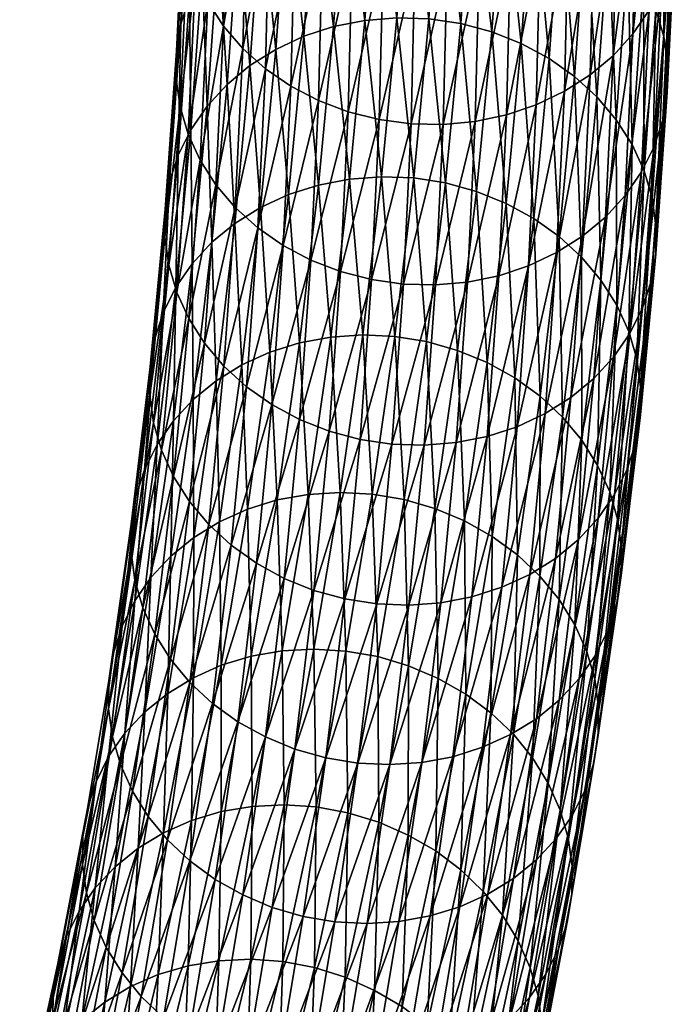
# Model space of a CAD drawing. Header units: centimetres. Extents: x -1886 to 2760, y -2774 to 68.
# Tile 52 of 77: x 2.745 to 3.192, y 62.979 to 63.649. Entities that reach past the tile are written whole.
import ezdxf

# ---------------------------------------------------------------- set-up
doc = ezdxf.new("R2010")
doc.units = ezdxf.units.CM
doc.layers.get('0').update_dxf_attribs({"true_color": 0x086e87})

msp = doc.modelspace()

# ---------------------------------------------------------------- meshes
at = {"color": 9, "true_color": 0xc1c1c1}
mesh = msp.add_polyface(dxfattribs=at)
corners = [(3.17572, 63.52762, -1126.48718), (3.18359, 63.63742, -1126.60767), (3.17815, 63.6559, -1126.60327), (3.17835, 63.50867, -1126.4917), (3.18623, 63.61853, -1126.6123), (3.18342, 63.76581, -1126.72327), (3.18887, 63.74741, -1126.72778), (3.1915, 63.72857, -1126.73242), (3.183, 63.58083, -1126.6217), (3.18828, 63.6909, -1126.74194), (3.19132, 63.70963, -1126.73718), (3.18604, 63.59956, -1126.61694), (3.18505, 63.78285, -1126.86646), (3.18238, 63.67273, -1126.74658), (3.17378, 63.6554, -1126.75098), (3.1771, 63.56266, -1126.62634), (3.1685, 63.54536, -1126.63086), (3.14389, 63.5145, -1126.63904), (3.14917, 63.6244, -1126.75916), (3.16265, 63.63919, -1126.75525), (3.15737, 63.52921, -1126.63513), (3.15184, 63.73436, -1126.87878), (3.16532, 63.74922, -1126.875), (3.17645, 63.76548, -1126.87085), (3.1335, 63.61134, -1126.76257), (3.13617, 63.72119, -1126.8822), (3.11597, 63.60015, -1126.76562), (3.11863, 63.70989, -1126.88513), (3.12823, 63.50152, -1126.6427), (3.07657, 63.58414, -1126.77026), (3.07923, 63.69362, -1126.8894), (3.09955, 63.70064, -1126.88757), (3.09688, 63.59103, -1126.76819), (3.05533, 63.57968, -1126.77173), (3.05799, 63.689, -1126.89075), (3.03356, 63.57764, -1126.77258), (3.03622, 63.68681, -1126.89136), (3.01164, 63.57804, -1126.77271), (3.01429, 63.68705, -1126.89148), (3.04544, 63.6462, -1126.46265), (3.05323, 63.75486, -1126.58179), (3.03153, 63.75788, -1126.58154), (3.02375, 63.64938, -1126.46252), (3.06653, 63.64055, -1126.46326), (3.07433, 63.74936, -1126.58264), (3.08668, 63.63258, -1126.4646), (3.09449, 63.74155, -1126.58411), (3.12282, 63.61033, -1126.46875), (3.13065, 63.7196, -1126.58862), (3.11338, 63.73158, -1126.58606), (3.10556, 63.62246, -1126.46643), (3.13813, 63.59635, -1126.47168), (3.14598, 63.70576, -1126.59167), (3.15129, 63.58082, -1126.47498), (3.15914, 63.69034, -1126.59521), (3.17029, 63.54617, -1126.48279), (3.16993, 63.67363, -1126.599), (3.16208, 63.564, -1126.47876), (3.1752, 63.78346, -1126.71899), (3.03509, 63.53785, -1126.34314), (3.05617, 63.53204, -1126.34363), (3.0763, 63.52392, -1126.34473), (3.11242, 63.50136, -1126.34863), (3.09517, 63.51364, -1126.34631)]
mesh.append_faces([[corners[k] for k in face] for face in [(0, 1, 2), (3, 4, 1), (5, 2, 1), (1, 6, 5), (6, 1, 4), (4, 7, 6), (8, 9, 10), (10, 11, 8), (11, 10, 7), (7, 4, 11), (12, 13, 14), (9, 8, 15), (15, 13, 9), (13, 15, 16), (16, 14, 13), (17, 18, 19), (20, 19, 14), (18, 21, 22), (22, 19, 18), (19, 22, 23), (23, 14, 19), (21, 18, 24), (24, 25, 21), (25, 24, 26), (26, 27, 25), (28, 24, 18), (29, 30, 31), (31, 32, 29), (32, 31, 27), (27, 26, 32), (30, 29, 33), (33, 34, 30), (34, 33, 35), (35, 36, 34), (37, 38, 36), (36, 35, 37), (39, 40, 41), (41, 42, 39), (40, 39, 43), (43, 44, 40), (44, 43, 45), (45, 46, 44), (47, 48, 49), (49, 50, 47), (50, 49, 46), (46, 45, 50), (48, 47, 51), (51, 52, 48), (52, 51, 53), (53, 54, 52), (55, 2, 56), (56, 57, 55), (58, 56, 2), (57, 56, 54), (54, 53, 57), (59, 39, 42), (60, 43, 39), (61, 45, 43), (62, 47, 50), (63, 50, 45)]], dxfattribs={"vtx2": -1, "color": 9})
mesh = msp.add_polyface(dxfattribs=at)
corners = [(2.98993, 63.5809, -1126.77234), (2.99258, 63.68975, -1126.89087), (3.01429, 63.68705, -1126.89148), (3.01164, 63.57804, -1126.77271), (2.96882, 63.58624, -1126.77136), (2.97147, 63.69492, -1126.88965), (2.94865, 63.59389, -1126.76978), (2.95129, 63.70242, -1126.88794), (2.91248, 63.61555, -1126.76489), (2.91511, 63.72378, -1126.88269), (2.93239, 63.71209, -1126.88562), (2.92976, 63.60371, -1126.76758), (2.89715, 63.62925, -1126.76172), (2.89978, 63.73735, -1126.87939), (2.88398, 63.64455, -1126.75806), (2.88661, 63.75253, -1126.87561), (2.89196, 63.52117, -1126.64355), (2.8788, 63.53658, -1126.64014), (2.85978, 63.57103, -1126.63208), (2.86495, 63.6788, -1126.74976), (2.87318, 63.66116, -1126.75403), (2.868, 63.5533, -1126.63623), (2.8758, 63.76904, -1126.87146), (2.85435, 63.5895, -1126.62756), (2.85951, 63.6972, -1126.74524), (2.85171, 63.60839, -1126.62305), (2.85688, 63.71604, -1126.7406), (2.84723, 63.53863, -1126.49573), (2.85494, 63.6461, -1126.61353), (2.8519, 63.62737, -1126.61829), (2.8601, 63.75371, -1126.73108), (2.85707, 63.73499, -1126.73584), (2.84419, 63.51988, -1126.50037), (2.85313, 63.55679, -1126.49109), (2.86084, 63.66426, -1126.60889), (2.86173, 63.57406, -1126.48657), (2.86944, 63.68156, -1126.60449), (2.86601, 63.77188, -1126.72656), (2.88633, 63.60481, -1126.47815), (2.89405, 63.71242, -1126.59619), (2.88056, 63.69771, -1126.60022), (2.87285, 63.59016, -1126.48218), (2.90198, 63.61771, -1126.47449), (2.90971, 63.7254, -1126.59265), (2.91951, 63.62868, -1126.47119), (2.92723, 63.73648, -1126.58948), (2.95888, 63.64418, -1126.46606), (2.96662, 63.75223, -1126.58459), (2.94631, 63.74548, -1126.58679), (2.93858, 63.63757, -1126.46838), (2.98009, 63.64837, -1126.46436), (2.98785, 63.75655, -1126.58301), (3.00184, 63.6501, -1126.46313), (3.00961, 63.75844, -1126.58203), (3.02375, 63.64938, -1126.46252), (2.90924, 63.52116, -1126.35266), (2.94859, 63.53642, -1126.34717), (2.9283, 63.52993, -1126.34961), (2.96979, 63.54047, -1126.34534), (2.99152, 63.54206, -1126.34399), (3.01342, 63.54119, -1126.34326)]
mesh.append_faces([[corners[k] for k in face] for face in [(0, 1, 2), (2, 3, 0), (1, 0, 4), (4, 5, 1), (5, 4, 6), (6, 7, 5), (8, 9, 10), (10, 11, 8), (11, 10, 7), (7, 6, 11), (9, 8, 12), (12, 13, 9), (13, 12, 14), (14, 15, 13), (16, 12, 8), (17, 14, 12), (18, 19, 20), (20, 21, 18), (21, 20, 14), (14, 17, 21), (22, 20, 19), (15, 14, 20), (19, 18, 23), (23, 24, 19), (24, 23, 25), (25, 26, 24), (27, 28, 29), (28, 30, 31), (31, 29, 28), (32, 29, 25), (29, 31, 26), (26, 25, 29), (28, 27, 33), (33, 34, 28), (34, 33, 35), (35, 36, 34), (30, 28, 34), (37, 34, 36), (38, 39, 40), (40, 41, 38), (41, 40, 36), (36, 35, 41), (39, 38, 42), (42, 43, 39), (43, 42, 44), (44, 45, 43), (46, 47, 48), (48, 49, 46), (49, 48, 45), (45, 44, 49), (47, 46, 50), (50, 51, 47), (51, 50, 52), (53, 52, 54), (55, 44, 42), (56, 46, 49), (57, 49, 44), (58, 50, 46), (59, 52, 50), (60, 54, 52)]], dxfattribs={"vtx2": -1, "color": 9})
mesh = msp.add_polyface(dxfattribs=at)
corners = [(3.17815, 63.6559, -1126.60327), (3.17029, 63.54617, -1126.48279), (3.17572, 63.52762, -1126.48718), (3.18359, 63.63742, -1126.60767), (3.17835, 63.50867, -1126.4917), (3.17512, 63.47092, -1126.5011), (3.183, 63.58083, -1126.6217), (3.18604, 63.59956, -1126.61694), (3.17816, 63.48967, -1126.49634), (3.18623, 63.61853, -1126.6123), (3.16922, 63.45277, -1126.50574), (3.1771, 63.56266, -1126.62634), (3.16062, 63.43549, -1126.51025), (3.1685, 63.54536, -1126.63086), (3.13603, 63.40474, -1126.51855), (3.14389, 63.5145, -1126.63904), (3.15737, 63.52921, -1126.63513), (3.1495, 63.41939, -1126.51453), (3.16265, 63.63919, -1126.75525), (3.17378, 63.6554, -1126.75098), (3.12037, 63.39185, -1126.52234), (3.12823, 63.50152, -1126.6427), (3.10284, 63.38087, -1126.52563), (3.1107, 63.49044, -1126.64587), (3.14917, 63.6244, -1126.75916), (3.1335, 63.61134, -1126.76257), (3.11597, 63.60015, -1126.76562), (3.07131, 63.4747, -1126.65063), (3.07657, 63.58414, -1126.77026), (3.09688, 63.59103, -1126.76819), (3.09162, 63.48145, -1126.64856), (3.08378, 63.37199, -1126.52844), (3.05009, 63.47038, -1126.65222), (3.05533, 63.57968, -1126.77173), (3.02833, 63.46849, -1126.65332), (3.03356, 63.57764, -1126.77258), (3.00641, 63.46905, -1126.65369), (3.01164, 63.57804, -1126.77271), (3.15984, 63.43674, -1126.36218), (3.16526, 63.41811, -1126.36646), (3.16789, 63.39911, -1126.37085), (3.16769, 63.38005, -1126.37549), (3.02375, 63.64938, -1126.46252), (3.01342, 63.54119, -1126.34326), (3.03509, 63.53785, -1126.34314), (3.00184, 63.6501, -1126.46313), (2.99152, 63.54206, -1126.34399), (3.02221, 63.4299, -1126.22339), (3.00055, 63.43339, -1126.22363), (3.04544, 63.6462, -1126.46265), (3.05617, 63.53204, -1126.34363), (3.04327, 63.42393, -1126.22363), (3.06653, 63.64055, -1126.46326), (3.0763, 63.52392, -1126.34473), (3.06338, 63.41565, -1126.22461), (3.10556, 63.62246, -1126.46643), (3.09517, 63.51364, -1126.34631), (3.11242, 63.50136, -1126.34863), (3.08668, 63.63258, -1126.4646), (3.09946, 63.3928, -1126.22815), (3.08223, 63.40522, -1126.22607), (3.12282, 63.61033, -1126.46875), (3.12771, 63.48726, -1126.35132), (3.13813, 63.59635, -1126.47168), (3.11475, 63.37856, -1126.23071), (3.14086, 63.47159, -1126.35449), (3.15129, 63.58082, -1126.47498), (3.16208, 63.564, -1126.47876), (3.15163, 63.45466, -1126.35815)]
mesh.append_faces([[corners[k] for k in face] for face in [(0, 1, 2), (3, 2, 4), (5, 6, 7), (7, 8, 5), (8, 7, 9), (9, 4, 8), (6, 5, 10), (10, 11, 6), (11, 10, 12), (12, 13, 11), (14, 15, 16), (16, 17, 14), (18, 16, 15), (17, 16, 13), (13, 12, 17), (19, 13, 16), (20, 21, 15), (22, 23, 21), (24, 15, 21), (25, 21, 23), (23, 26, 25), (27, 28, 29), (29, 30, 27), (31, 30, 23), (30, 29, 26), (26, 23, 30), (28, 27, 32), (32, 33, 28), (33, 32, 34), (34, 35, 33), (36, 37, 35), (35, 34, 36), (1, 38, 39), (39, 2, 1), (2, 39, 40), (40, 4, 2), (41, 8, 4), (42, 43, 44), (45, 46, 43), (47, 44, 43), (43, 48, 47), (49, 44, 50), (44, 47, 51), (51, 50, 44), (52, 50, 53), (50, 51, 54), (54, 53, 50), (55, 56, 57), (58, 53, 56), (59, 57, 56), (60, 56, 53), (53, 54, 60), (61, 57, 62), (62, 63, 61), (64, 62, 57), (63, 62, 65), (65, 66, 63), (38, 1, 67), (67, 68, 38), (68, 67, 66), (66, 65, 68)]], dxfattribs={"vtx2": -1, "color": 9})
mesh = msp.add_polyface(dxfattribs=at)
corners = [(2.98471, 63.47207, -1126.65344), (2.98993, 63.5809, -1126.77234), (3.01164, 63.57804, -1126.77271), (3.00641, 63.46905, -1126.65369), (2.93567, 63.37697, -1126.53223), (2.94344, 63.48537, -1126.65125), (2.96361, 63.47756, -1126.65259), (2.96882, 63.58624, -1126.77136), (2.94865, 63.59389, -1126.76978), (2.89953, 63.39923, -1126.52808), (2.90728, 63.50733, -1126.64661), (2.92456, 63.49535, -1126.64917), (2.91248, 63.61555, -1126.76489), (2.92976, 63.60371, -1126.76758), (2.91679, 63.3871, -1126.5304), (2.88422, 63.4132, -1126.52515), (2.89196, 63.52117, -1126.64355), (2.87106, 63.42874, -1126.52173), (2.8788, 63.53658, -1126.64014), (2.89715, 63.62925, -1126.76172), (2.85207, 63.46338, -1126.51392), (2.85978, 63.57103, -1126.63208), (2.868, 63.5533, -1126.63623), (2.86028, 63.44556, -1126.51807), (2.84663, 63.48193, -1126.50952), (2.85435, 63.5895, -1126.62756), (2.844, 63.50087, -1126.505), (2.85171, 63.60839, -1126.62305), (2.8519, 63.62737, -1126.61829), (2.84419, 63.51988, -1126.50037), (2.84723, 63.53863, -1126.49573), (2.83375, 63.3936, -1126.38672), (2.83699, 63.43141, -1126.37744), (2.83395, 63.41264, -1126.38208), (2.84289, 63.44957, -1126.3728), (2.85313, 63.55679, -1126.49109), (2.85149, 63.46682, -1126.36829), (2.86173, 63.57406, -1126.48657), (2.87607, 63.49747, -1126.35974), (2.88633, 63.60481, -1126.47815), (2.87285, 63.59016, -1126.48218), (2.86261, 63.48288, -1126.36389), (2.86331, 63.39049, -1126.24109), (2.89172, 63.51028, -1126.35596), (2.90198, 63.61771, -1126.47449), (2.87895, 63.40323, -1126.23718), (2.90924, 63.52116, -1126.35266), (2.89645, 63.41401, -1126.23376), (2.93858, 63.63757, -1126.46838), (2.9283, 63.52993, -1126.34961), (2.94859, 63.53642, -1126.34717), (2.91951, 63.62868, -1126.47119), (2.93577, 63.42905, -1126.22803), (2.9155, 63.42268, -1126.23071), (2.95888, 63.64418, -1126.46606), (2.96979, 63.54047, -1126.34534), (2.95696, 63.43296, -1126.22607), (2.98009, 63.64837, -1126.46436), (2.99152, 63.54206, -1126.34399), (2.97868, 63.43441, -1126.22461), (3.00055, 63.43339, -1126.22363), (3.01342, 63.54119, -1126.34326)]
mesh.append_faces([[corners[k] for k in face] for face in [(0, 1, 2), (2, 3, 0), (4, 5, 6), (1, 0, 6), (6, 7, 1), (7, 6, 5), (5, 8, 7), (9, 10, 11), (10, 12, 13), (13, 11, 10), (14, 11, 5), (11, 13, 8), (8, 5, 11), (15, 16, 10), (16, 15, 17), (17, 18, 16), (12, 10, 16), (19, 16, 18), (20, 21, 22), (22, 23, 20), (23, 22, 18), (18, 17, 23), (21, 20, 24), (24, 25, 21), (25, 24, 26), (26, 27, 25), (28, 29, 30), (27, 26, 29), (31, 26, 24), (32, 30, 29), (29, 33, 32), (33, 29, 26), (30, 32, 34), (34, 35, 30), (35, 34, 36), (36, 37, 35), (38, 39, 40), (40, 41, 38), (41, 40, 37), (37, 36, 41), (42, 38, 41), (39, 38, 43), (43, 44, 39), (45, 43, 38), (44, 43, 46), (47, 46, 43), (48, 49, 50), (51, 46, 49), (52, 50, 49), (49, 53, 52), (53, 49, 46), (46, 47, 53), (54, 50, 55), (50, 52, 56), (56, 55, 50), (57, 55, 58), (55, 56, 59), (59, 58, 55), (60, 61, 58), (58, 59, 60)]], dxfattribs={"vtx2": -1, "color": 9})
mesh = msp.add_polyface(dxfattribs=at)
corners = [(2.97691, 63.36335, -1126.53418), (2.98471, 63.47207, -1126.65344), (3.00641, 63.46905, -1126.65369), (2.9986, 63.36017, -1126.53418), (2.95582, 63.36901, -1126.53345), (2.96361, 63.47756, -1126.65259), (2.93567, 63.37697, -1126.53223), (2.92456, 63.49535, -1126.64917), (2.91679, 63.3871, -1126.5304), (2.89953, 63.39923, -1126.52808), (2.94344, 63.48537, -1126.65125), (2.90728, 63.50733, -1126.64661), (2.88422, 63.4132, -1126.52515), (2.96655, 63.25485, -1126.41443), (2.94547, 63.26067, -1126.41394), (2.92534, 63.26879, -1126.41284), (2.88923, 63.29134, -1126.40906), (2.90648, 63.27907, -1126.41125), (2.87393, 63.30545, -1126.40625), (2.86078, 63.32111, -1126.40308), (2.87106, 63.42874, -1126.52173), (2.8418, 63.35596, -1126.39551), (2.85207, 63.46338, -1126.51392), (2.86028, 63.44556, -1126.51807), (2.85001, 63.33804, -1126.39941), (2.82902, 63.24887, -1126.27661), (2.83638, 63.37459, -1126.39124), (2.84663, 63.48193, -1126.50952), (2.82361, 63.26758, -1126.27246), (2.83375, 63.3936, -1126.38672), (2.82099, 63.28665, -1126.26807), (2.844, 63.50087, -1126.505), (2.83395, 63.41264, -1126.38208), (2.82424, 63.32453, -1126.25879), (2.83699, 63.43141, -1126.37744), (2.82119, 63.30574, -1126.26343), (2.83014, 63.34269, -1126.25415), (2.84289, 63.44957, -1126.3728), (2.83873, 63.35993, -1126.24963), (2.85149, 63.46682, -1126.36829), (2.82348, 63.25349, -1126.13074), (2.84805, 63.28396, -1126.12207), (2.86331, 63.39049, -1126.24109), (2.84984, 63.37595, -1126.24524), (2.83459, 63.26949, -1126.12622), (2.86261, 63.48288, -1126.36389), (2.87607, 63.49747, -1126.35974), (2.87895, 63.40323, -1126.23718), (2.89172, 63.51028, -1126.35596), (2.89645, 63.41401, -1126.23376), (2.86368, 63.29664, -1126.11816), (2.88117, 63.30734, -1126.1145), (2.92046, 63.32216, -1126.10864), (2.93577, 63.42905, -1126.22803), (2.9155, 63.42268, -1126.23071), (2.9002, 63.3159, -1126.11133), (2.94163, 63.32595, -1126.10645), (2.95696, 63.43296, -1126.22607), (2.96333, 63.32726, -1126.10486), (2.97868, 63.43441, -1126.22461), (3.00055, 63.43339, -1126.22363), (2.98518, 63.32609, -1126.10376), (3.00682, 63.32244, -1126.10327)]
mesh.append_faces([[corners[k] for k in face] for face in [(0, 1, 2), (2, 3, 0), (1, 0, 4), (4, 5, 1), (5, 4, 6), (7, 8, 9), (10, 6, 8), (11, 9, 12), (13, 0, 3), (14, 4, 0), (15, 6, 4), (16, 9, 8), (8, 17, 16), (17, 8, 6), (9, 16, 18), (18, 12, 9), (12, 18, 19), (19, 20, 12), (21, 22, 23), (23, 24, 21), (24, 23, 20), (20, 19, 24), (25, 21, 24), (22, 21, 26), (26, 27, 22), (28, 26, 21), (27, 26, 29), (30, 29, 26), (31, 29, 32), (33, 34, 32), (32, 35, 33), (35, 32, 29), (29, 30, 35), (34, 33, 36), (36, 37, 34), (37, 36, 38), (38, 39, 37), (40, 38, 36), (41, 42, 43), (44, 43, 38), (45, 43, 42), (43, 45, 39), (39, 38, 43), (46, 42, 47), (48, 47, 49), (42, 41, 50), (50, 47, 42), (47, 50, 51), (51, 49, 47), (52, 53, 54), (54, 55, 52), (55, 54, 49), (49, 51, 55), (53, 52, 56), (56, 57, 53), (57, 56, 58), (58, 59, 57), (60, 61, 62), (61, 60, 59), (59, 58, 61)]], dxfattribs={"vtx2": -1, "color": 9})
mesh = msp.add_polyface(dxfattribs=at)
corners = [(3.14389, 63.5145, -1126.63904), (3.13603, 63.40474, -1126.51855), (3.12037, 63.39185, -1126.52234), (3.12823, 63.50152, -1126.6427), (3.10284, 63.38087, -1126.52563), (3.06348, 63.36537, -1126.53076), (3.07131, 63.4747, -1126.65063), (3.09162, 63.48145, -1126.64856), (3.08378, 63.37199, -1126.52844), (3.1107, 63.49044, -1126.64587), (3.04226, 63.36119, -1126.53247), (3.05009, 63.47038, -1126.65222), (3.02051, 63.35946, -1126.53369), (3.02833, 63.46849, -1126.65332), (2.9986, 63.36017, -1126.53418), (3.00641, 63.46905, -1126.65369), (3.15984, 63.43674, -1126.36218), (3.14683, 63.32769, -1126.24109), (3.15224, 63.30899, -1126.24536), (3.16526, 63.41811, -1126.36646), (3.15486, 63.28992, -1126.24976), (3.16789, 63.39911, -1126.37085), (3.16465, 63.36129, -1126.38013), (3.17512, 63.47092, -1126.5011), (3.17816, 63.48967, -1126.49634), (3.16769, 63.38005, -1126.37549), (3.17835, 63.50867, -1126.4917), (3.15162, 63.25203, -1126.25891), (3.15466, 63.27082, -1126.25427), (3.15875, 63.34313, -1126.38477), (3.16922, 63.45277, -1126.50574), (3.14571, 63.23387, -1126.26355), (3.15015, 63.32588, -1126.38928), (3.16062, 63.43549, -1126.51025), (3.12557, 63.29524, -1126.39783), (3.1495, 63.41939, -1126.51453), (3.13904, 63.30982, -1126.39368), (3.10992, 63.28242, -1126.40161), (3.0924, 63.27154, -1126.40503), (3.05306, 63.25628, -1126.4104), (3.07334, 63.26277, -1126.40796), (3.03185, 63.25224, -1126.41223), (3.01012, 63.25064, -1126.41357), (2.98822, 63.25151, -1126.41431), (3.00682, 63.32244, -1126.10327), (3.02221, 63.4299, -1126.22339), (3.00055, 63.43339, -1126.22363), (3.02785, 63.31632, -1126.10339), (3.04327, 63.42393, -1126.22363), (3.04795, 63.30789, -1126.10413), (3.06338, 63.41565, -1126.22461), (3.08398, 63.28474, -1126.10742), (3.09946, 63.3928, -1126.22815), (3.08223, 63.40522, -1126.22607), (3.06677, 63.29731, -1126.10547), (3.09517, 63.51364, -1126.34631), (3.11242, 63.50136, -1126.34863), (3.11475, 63.37856, -1126.23071), (3.12771, 63.48726, -1126.35132), (3.12787, 63.36277, -1126.23376), (3.14086, 63.47159, -1126.35449), (3.09925, 63.27036, -1126.10986), (3.11235, 63.25444, -1126.11279), (3.1231, 63.23727, -1126.11609), (3.13864, 63.34572, -1126.2373), (3.15163, 63.45466, -1126.35815)]
mesh.append_faces([[corners[k] for k in face] for face in [(0, 1, 2), (3, 2, 4), (5, 6, 7), (7, 8, 5), (9, 4, 8), (6, 5, 10), (10, 11, 6), (11, 10, 12), (12, 13, 11), (14, 15, 13), (13, 12, 14), (16, 17, 18), (18, 19, 16), (19, 18, 20), (20, 21, 19), (22, 23, 24), (24, 25, 22), (26, 21, 25), (27, 22, 25), (28, 25, 21), (21, 20, 28), (23, 22, 29), (29, 30, 23), (31, 29, 22), (30, 29, 32), (32, 33, 30), (34, 1, 35), (35, 36, 34), (36, 35, 33), (33, 32, 36), (1, 34, 37), (37, 2, 1), (2, 37, 38), (38, 4, 2), (39, 5, 8), (40, 8, 4), (41, 10, 5), (42, 12, 10), (43, 14, 12), (44, 45, 46), (45, 44, 47), (47, 48, 45), (48, 47, 49), (49, 50, 48), (51, 52, 53), (53, 54, 51), (54, 53, 50), (50, 49, 54), (55, 53, 52), (56, 52, 57), (58, 57, 59), (59, 60, 58), (52, 51, 61), (61, 57, 52), (62, 59, 57), (63, 64, 59), (17, 16, 65), (65, 64, 17), (64, 65, 60), (60, 59, 64)]], dxfattribs={"vtx2": -1, "color": 9})
mesh = msp.add_polyface(dxfattribs=at)
corners = [(2.96655, 63.25485, -1126.41443), (2.95364, 63.14667, -1126.29443), (2.93259, 63.15264, -1126.29407), (2.94547, 63.26067, -1126.41394), (2.95582, 63.36901, -1126.53345), (2.92534, 63.26879, -1126.41284), (2.91247, 63.16092, -1126.29321), (2.93567, 63.37697, -1126.53223), (2.90648, 63.27907, -1126.41125), (2.87639, 63.18377, -1126.28967), (2.88923, 63.29134, -1126.40906), (2.89362, 63.17134, -1126.29163), (2.86111, 63.19801, -1126.28699), (2.87393, 63.30545, -1126.40625), (2.84798, 63.2138, -1126.28394), (2.86078, 63.32111, -1126.40308), (2.83267, 63.10691, -1126.16443), (2.81374, 63.14219, -1126.15735), (2.82902, 63.24887, -1126.27661), (2.83722, 63.23085, -1126.2804), (2.82192, 63.12407, -1126.16113), (2.85001, 63.33804, -1126.39941), (2.8418, 63.35596, -1126.39551), (2.82361, 63.26758, -1126.27246), (2.83638, 63.37459, -1126.39124), (2.82099, 63.28665, -1126.26807), (2.80834, 63.16099, -1126.15332), (2.80573, 63.18012, -1126.14893), (2.79127, 63.11219, -1126.02051), (2.80899, 63.21809, -1126.13989), (2.80594, 63.19927, -1126.14453), (2.82424, 63.32453, -1126.25879), (2.82119, 63.30574, -1126.26343), (2.79717, 63.13037, -1126.01599), (2.81489, 63.23626, -1126.13525), (2.80577, 63.14759, -1126.01135), (2.82348, 63.25349, -1126.13074), (2.83014, 63.34269, -1126.25415), (2.83032, 63.178, -1126.00269), (2.84805, 63.28396, -1126.12207), (2.83459, 63.26949, -1126.12622), (2.81687, 63.16357, -1126.00696), (2.84984, 63.37595, -1126.24524), (2.83873, 63.35993, -1126.24963), (2.84594, 63.19061, -1125.99866), (2.86368, 63.29664, -1126.11816), (2.86342, 63.20123, -1125.995), (2.88117, 63.30734, -1126.1145), (2.90267, 63.21585, -1125.98889), (2.92046, 63.32216, -1126.10864), (2.9002, 63.3159, -1126.11133), (2.88243, 63.2097, -1125.9917), (2.92382, 63.21951, -1125.98657), (2.94163, 63.32595, -1126.10645), (2.9455, 63.22068, -1125.98474), (2.96333, 63.32726, -1126.10486), (2.96733, 63.21937, -1125.98352), (2.88243, 63.11021, -1125.8689), (2.86221, 63.10416, -1125.87183), (2.90356, 63.11375, -1125.86646), (2.92521, 63.11479, -1125.8645), (2.94702, 63.11335, -1125.86304)]
mesh.append_faces([[corners[k] for k in face] for face in [(0, 1, 2), (2, 3, 0), (4, 3, 5), (3, 2, 6), (6, 5, 3), (7, 5, 8), (9, 10, 8), (8, 11, 9), (11, 8, 5), (5, 6, 11), (10, 9, 12), (12, 13, 10), (13, 12, 14), (14, 15, 13), (16, 14, 12), (17, 18, 19), (20, 19, 14), (21, 19, 18), (19, 21, 15), (15, 14, 19), (22, 18, 23), (24, 23, 25), (18, 17, 26), (26, 23, 18), (23, 26, 27), (27, 25, 23), (28, 29, 30), (29, 31, 32), (32, 30, 29), (30, 32, 25), (25, 27, 30), (33, 34, 29), (34, 33, 35), (35, 36, 34), (31, 29, 34), (34, 37, 31), (37, 34, 36), (38, 39, 40), (40, 41, 38), (42, 40, 39), (41, 40, 36), (36, 35, 41), (43, 36, 40), (39, 38, 44), (44, 45, 39), (45, 44, 46), (46, 47, 45), (48, 49, 50), (50, 51, 48), (51, 50, 47), (47, 46, 51), (49, 48, 52), (52, 53, 49), (53, 52, 54), (54, 55, 53), (55, 54, 56), (57, 48, 51), (58, 51, 46), (59, 52, 48), (60, 54, 52), (61, 56, 54)]], dxfattribs={"vtx2": -1, "color": 9})
mesh = msp.add_polyface(dxfattribs=at)
corners = [(3.14683, 63.32769, -1126.24109), (3.13128, 63.21915, -1126.11987), (3.13668, 63.20035, -1126.1239), (3.15224, 63.30899, -1126.24536), (3.13929, 63.18122, -1126.1283), (3.15486, 63.28992, -1126.24976), (3.13603, 63.14325, -1126.13733), (3.15162, 63.25203, -1126.25891), (3.15466, 63.27082, -1126.25427), (3.13908, 63.16207, -1126.13269), (3.16769, 63.38005, -1126.37549), (3.16465, 63.36129, -1126.38013), (3.14571, 63.23387, -1126.26355), (3.15875, 63.34313, -1126.38477), (3.13712, 63.21664, -1126.26807), (3.15015, 63.32588, -1126.38928), (3.13013, 63.12508, -1126.14197), (3.12154, 63.10785, -1126.14648), (3.11254, 63.18608, -1126.27661), (3.12557, 63.29524, -1126.39783), (3.13904, 63.30982, -1126.39368), (3.12601, 63.20061, -1126.27246), (3.0969, 63.17334, -1126.28052), (3.10992, 63.28242, -1126.40161), (3.0794, 63.16255, -1126.28406), (3.0924, 63.27154, -1126.40503), (3.08378, 63.37199, -1126.52844), (3.07334, 63.26277, -1126.40796), (3.05306, 63.25628, -1126.4104), (3.10284, 63.38087, -1126.52563), (3.04008, 63.14751, -1126.28967), (3.06035, 63.15389, -1126.28711), (3.06348, 63.36537, -1126.53076), (3.03185, 63.25224, -1126.41223), (3.01889, 63.1436, -1126.29175), (3.04226, 63.36119, -1126.53247), (3.01012, 63.25064, -1126.41357), (2.99717, 63.14216, -1126.29321), (2.9986, 63.36017, -1126.53418), (2.98822, 63.25151, -1126.41431), (2.96655, 63.25485, -1126.41443), (3.02051, 63.35946, -1126.53369), (2.95364, 63.14667, -1126.29443), (2.9753, 63.14318, -1126.29407), (2.97691, 63.36335, -1126.53418), (2.94547, 63.26067, -1126.41394), (2.98894, 63.21558, -1125.98291), (3.00682, 63.32244, -1126.10327), (2.98518, 63.32609, -1126.10376), (2.96733, 63.21937, -1125.98352), (2.96333, 63.32726, -1126.10486), (3.00995, 63.20931, -1125.98291), (3.02785, 63.31632, -1126.10339), (3.03002, 63.20072, -1125.98352), (3.04795, 63.30789, -1126.10413), (3.06601, 63.17727, -1125.98633), (3.08398, 63.28474, -1126.10742), (3.06677, 63.29731, -1126.10547), (3.04882, 63.18999, -1125.98462), (3.08124, 63.16275, -1125.98865), (3.09925, 63.27036, -1126.10986), (3.09433, 63.1467, -1125.99133), (3.11235, 63.25444, -1126.11279), (3.11475, 63.37856, -1126.23071), (3.11322, 63.11119, -1125.99829), (3.1231, 63.23727, -1126.11609), (3.13864, 63.34572, -1126.2373), (3.10506, 63.12942, -1125.99463), (3.12787, 63.36277, -1126.23376), (2.9686, 63.10941, -1125.8623)]
mesh.append_faces([[corners[k] for k in face] for face in [(0, 1, 2), (2, 3, 0), (3, 2, 4), (4, 5, 3), (6, 7, 8), (8, 9, 6), (9, 8, 5), (5, 4, 9), (10, 8, 7), (11, 7, 12), (13, 12, 14), (14, 15, 13), (16, 12, 7), (17, 14, 12), (18, 19, 20), (20, 21, 18), (21, 20, 15), (15, 14, 21), (19, 18, 22), (22, 23, 19), (23, 22, 24), (24, 25, 23), (26, 27, 28), (29, 25, 27), (30, 28, 27), (27, 31, 30), (31, 27, 25), (25, 24, 31), (32, 28, 33), (28, 30, 34), (34, 33, 28), (35, 33, 36), (37, 36, 33), (38, 39, 40), (41, 36, 39), (42, 40, 39), (39, 43, 42), (43, 39, 36), (44, 40, 45), (46, 47, 48), (48, 49, 46), (49, 48, 50), (47, 46, 51), (51, 52, 47), (52, 51, 53), (53, 54, 52), (55, 56, 57), (57, 58, 55), (58, 57, 54), (54, 53, 58), (56, 55, 59), (59, 60, 56), (60, 59, 61), (61, 62, 60), (63, 60, 62), (64, 1, 65), (1, 0, 66), (66, 65, 1), (67, 65, 62), (68, 62, 65), (69, 46, 49)]], dxfattribs={"vtx2": -1, "color": 9})
mesh = msp.add_polyface(dxfattribs=at)
corners = [(3.13128, 63.21915, -1126.11987), (3.11322, 63.11119, -1125.99829), (3.11861, 63.09231, -1126.0022), (3.13668, 63.20035, -1126.1239), (3.1212, 63.0731, -1126.00647), (3.13929, 63.18122, -1126.1283), (3.11793, 63.03504, -1126.01538), (3.13603, 63.14325, -1126.13733), (3.13908, 63.16207, -1126.13269), (3.12099, 63.05389, -1126.01086), (3.11202, 63.01685, -1126.02002), (3.13013, 63.12508, -1126.14197), (3.10343, 62.99963, -1126.02454), (3.12154, 63.10785, -1126.14648), (3.15162, 63.25203, -1126.25891), (3.14571, 63.23387, -1126.26355), (3.07888, 62.96922, -1126.03333), (3.09697, 63.07737, -1126.15515), (3.11043, 63.09185, -1126.151), (3.11254, 63.18608, -1126.27661), (3.12601, 63.20061, -1126.27246), (3.09233, 62.98366, -1126.02905), (3.13712, 63.21664, -1126.26807), (3.08134, 63.0647, -1126.15906), (3.0969, 63.17334, -1126.28052), (3.06385, 63.054, -1126.16272), (3.0794, 63.16255, -1126.28406), (3.02456, 63.03918, -1126.16858), (3.04008, 63.14751, -1126.28967), (3.06035, 63.15389, -1126.28711), (3.04482, 63.04544, -1126.16589), (3.03185, 63.25224, -1126.41223), (3.01889, 63.1436, -1126.29175), (2.99717, 63.14216, -1126.29321), (3.00339, 63.0354, -1126.17078), (2.98169, 63.03409, -1126.17236), (2.95984, 63.03526, -1126.17346), (2.9753, 63.14318, -1126.29407), (3.01012, 63.25064, -1126.41357), (3.1231, 63.23727, -1126.11609), (3.10506, 63.12942, -1125.99463), (3.11235, 63.25444, -1126.11279), (3.09433, 63.1467, -1125.99133), (3.09804, 62.98495, -1125.88025), (3.10062, 62.96566, -1125.8844), (2.96733, 63.21937, -1125.98352), (2.94702, 63.11335, -1125.86304), (2.9686, 63.10941, -1125.8623), (2.98894, 63.21558, -1125.98291), (2.98958, 63.10299, -1125.86206), (3.00995, 63.20931, -1125.98291), (2.96678, 62.99745, -1125.74097), (3.00962, 63.09425, -1125.86243), (3.03002, 63.20072, -1125.98352), (2.98679, 62.98856, -1125.74121), (3.04555, 63.07051, -1125.86499), (3.06601, 63.17727, -1125.98633), (3.04882, 63.18999, -1125.98462), (3.02839, 63.08337, -1125.86353), (3.00553, 62.97753, -1125.74207), (3.06076, 63.05584, -1125.86719), (3.08124, 63.16275, -1125.98865), (3.07382, 63.03967, -1125.86975), (3.09267, 63.00393, -1125.87634), (3.08453, 63.02226, -1125.8728)]
mesh.append_faces([[corners[k] for k in face] for face in [(0, 1, 2), (2, 3, 0), (3, 2, 4), (4, 5, 3), (6, 7, 8), (8, 9, 6), (9, 8, 5), (5, 4, 9), (7, 6, 10), (10, 11, 7), (11, 10, 12), (12, 13, 11), (14, 7, 11), (15, 11, 13), (16, 17, 18), (17, 19, 20), (20, 18, 17), (21, 18, 13), (18, 20, 22), (22, 13, 18), (19, 17, 23), (23, 24, 19), (24, 23, 25), (25, 26, 24), (27, 28, 29), (29, 30, 27), (30, 29, 26), (26, 25, 30), (31, 32, 33), (28, 27, 34), (34, 32, 28), (32, 34, 35), (35, 33, 32), (36, 37, 33), (33, 35, 36), (38, 33, 37), (39, 40, 1), (41, 42, 40), (43, 2, 1), (44, 4, 2), (45, 46, 47), (48, 47, 49), (49, 50, 48), (51, 49, 47), (50, 49, 52), (52, 53, 50), (54, 52, 49), (55, 56, 57), (57, 58, 55), (58, 57, 53), (53, 52, 58), (59, 58, 52), (56, 55, 60), (60, 61, 56), (61, 60, 62), (62, 42, 61), (63, 1, 40), (40, 64, 63), (64, 40, 42), (42, 62, 64)]], dxfattribs={"vtx2": -1, "color": 9})
mesh = msp.add_polyface(dxfattribs=at)
corners = [(2.93821, 63.0389, -1126.17395), (2.95364, 63.14667, -1126.29443), (2.9753, 63.14318, -1126.29407), (2.95984, 63.03526, -1126.17346), (2.91717, 63.04502, -1126.17383), (2.93259, 63.15264, -1126.29407), (2.89708, 63.05346, -1126.1731), (2.91247, 63.16092, -1126.29321), (2.86104, 63.07661, -1126.1698), (2.87639, 63.18377, -1126.28967), (2.89362, 63.17134, -1126.29163), (2.87825, 63.06404, -1126.17175), (2.82796, 62.98447, -1126.04736), (2.84578, 63.09099, -1126.16736), (2.81487, 63.00052, -1126.04456), (2.83267, 63.10691, -1126.16443), (2.86111, 63.19801, -1126.28699), (2.79598, 63.03603, -1126.03772), (2.81374, 63.14219, -1126.15735), (2.82192, 63.12407, -1126.16113), (2.80414, 63.01781, -1126.04138), (2.83722, 63.23085, -1126.2804), (2.84798, 63.2138, -1126.28394), (2.79059, 63.05492, -1126.03381), (2.80834, 63.16099, -1126.15332), (2.788, 63.07413, -1126.02954), (2.80573, 63.18012, -1126.14893), (2.80594, 63.19927, -1126.14453), (2.78822, 63.09332, -1126.02515), (2.79127, 63.11219, -1126.02051), (2.80899, 63.21809, -1126.13989), (2.79717, 63.13037, -1126.01599), (2.7711, 63.0069, -1125.90088), (2.76804, 62.988, -1125.9054), (2.77701, 63.02511, -1125.89636), (2.7856, 63.04233, -1125.89172), (2.80577, 63.14759, -1126.01135), (2.81014, 63.07269, -1125.88306), (2.83032, 63.178, -1126.00269), (2.81687, 63.16357, -1126.00696), (2.7967, 63.05829, -1125.88733), (2.82575, 63.08524, -1125.87891), (2.84594, 63.19061, -1125.99866), (2.80315, 62.98062, -1125.75891), (2.84321, 63.09579, -1125.87524), (2.86342, 63.20123, -1125.995), (2.8206, 62.9911, -1125.75513), (2.88243, 63.2097, -1125.9917), (2.86221, 63.10416, -1125.87183), (2.88243, 63.11021, -1125.8689), (2.85978, 63.00533, -1125.74854), (2.83958, 62.99939, -1125.75159), (2.90267, 63.21585, -1125.98889), (2.90356, 63.11375, -1125.86646), (2.88088, 63.00875, -1125.74597), (2.92382, 63.21951, -1125.98657), (2.92521, 63.11479, -1125.8645), (2.9025, 63.00968, -1125.7439), (2.9455, 63.22068, -1125.98474), (2.94702, 63.11335, -1125.86304), (2.94583, 63.00402, -1125.74133), (2.9686, 63.10941, -1125.8623), (2.92428, 63.00809, -1125.74231)]
mesh.append_faces([[corners[k] for k in face] for face in [(0, 1, 2), (2, 3, 0), (1, 0, 4), (4, 5, 1), (5, 4, 6), (6, 7, 5), (8, 9, 10), (10, 11, 8), (11, 10, 7), (7, 6, 11), (12, 13, 8), (14, 15, 13), (9, 8, 13), (13, 16, 9), (16, 13, 15), (17, 18, 19), (19, 20, 17), (21, 19, 18), (20, 19, 15), (15, 14, 20), (22, 15, 19), (18, 17, 23), (23, 24, 18), (24, 23, 25), (25, 26, 24), (27, 28, 29), (28, 27, 26), (26, 25, 28), (30, 29, 31), (32, 29, 28), (33, 28, 25), (29, 32, 34), (34, 31, 29), (31, 34, 35), (35, 36, 31), (37, 38, 39), (39, 40, 37), (40, 39, 36), (36, 35, 40), (38, 37, 41), (41, 42, 38), (43, 41, 37), (42, 41, 44), (44, 45, 42), (46, 44, 41), (47, 48, 49), (45, 44, 48), (50, 49, 48), (51, 48, 44), (52, 49, 53), (49, 50, 54), (54, 53, 49), (55, 53, 56), (53, 54, 57), (57, 56, 53), (58, 56, 59), (60, 61, 59), (59, 62, 60), (62, 59, 56), (56, 57, 62)]], dxfattribs={"vtx2": -1, "color": 9})
mesh = msp.add_polyface(dxfattribs=at)
corners = [(3.11043, 63.09185, -1126.151), (3.09233, 62.98366, -1126.02905), (3.07888, 62.96922, -1126.03333), (3.12154, 63.10785, -1126.14648), (3.10343, 62.99963, -1126.02454), (3.09697, 63.07737, -1126.15515), (3.06326, 62.95661, -1126.03735), (3.08134, 63.0647, -1126.15906), (3.04578, 62.94599, -1126.04102), (3.06385, 63.054, -1126.16272), (3.00653, 62.93138, -1126.04712), (3.02456, 63.03918, -1126.16858), (3.04482, 63.04544, -1126.16589), (3.02677, 62.93752, -1126.04431), (2.98538, 62.92772, -1126.04944), (3.00339, 63.0354, -1126.17078), (2.9637, 62.92654, -1126.05127), (2.98169, 63.03409, -1126.17236), (2.92026, 62.93164, -1126.0531), (2.93821, 63.0389, -1126.17395), (2.95984, 63.03526, -1126.17346), (2.94187, 62.92785, -1126.05249), (3.11322, 63.11119, -1125.99829), (3.09267, 63.00393, -1125.87634), (3.09804, 62.98495, -1125.88025), (3.06967, 62.89744, -1125.75415), (3.07502, 62.87837, -1125.75793), (3.11861, 63.09231, -1126.0022), (3.10062, 62.96566, -1125.8844), (3.07759, 62.859, -1125.76196), (3.09733, 62.9275, -1125.89319), (3.11793, 63.03504, -1126.01538), (3.12099, 63.05389, -1126.01086), (3.10039, 62.9464, -1125.88867), (3.1212, 63.0731, -1126.00647), (3.07734, 62.83968, -1125.76624), (3.09142, 62.9093, -1125.89783), (3.11202, 63.01685, -1126.02002), (3.08283, 62.89207, -1125.90234), (3.05829, 62.86172, -1125.91113), (3.07173, 62.87612, -1125.90686), (3.04268, 62.84917, -1125.91516), (3.02522, 62.83862, -1125.91895), (2.92068, 62.89949, -1125.62012), (2.94583, 63.00402, -1125.74133), (2.92428, 63.00809, -1125.74231), (2.9686, 63.10941, -1125.8623), (2.96678, 62.99745, -1125.74097), (2.98958, 63.10299, -1125.86206), (2.98679, 62.98856, -1125.74121), (2.94159, 62.89278, -1125.61963), (2.96157, 62.88375, -1125.61963), (2.99737, 62.85943, -1125.62158), (3.02266, 62.96453, -1125.74341), (3.00553, 62.97753, -1125.74207), (2.98027, 62.87257, -1125.62036), (3.04555, 63.07051, -1125.86499), (3.02839, 63.08337, -1125.86353), (3.00962, 63.09425, -1125.86243), (3.03784, 62.94972, -1125.74536), (3.06076, 63.05584, -1125.86719), (3.05087, 62.93341, -1125.7478), (3.07382, 63.03967, -1125.86975), (3.01252, 62.84449, -1125.62329), (3.08453, 63.02226, -1125.8728), (3.06155, 62.91589, -1125.75073)]
mesh.append_faces([[corners[k] for k in face] for face in [(0, 1, 2), (3, 4, 1), (5, 2, 6), (6, 7, 5), (7, 6, 8), (8, 9, 7), (10, 11, 12), (12, 13, 10), (13, 12, 9), (9, 8, 13), (11, 10, 14), (14, 15, 11), (15, 14, 16), (16, 17, 15), (18, 19, 20), (20, 21, 18), (21, 20, 17), (17, 16, 21), (22, 23, 24), (23, 25, 26), (26, 24, 23), (27, 24, 28), (24, 26, 29), (29, 28, 24), (30, 31, 32), (32, 33, 30), (33, 32, 34), (34, 28, 33), (35, 33, 28), (31, 30, 36), (36, 37, 31), (37, 36, 38), (38, 4, 37), (39, 2, 1), (1, 40, 39), (40, 1, 4), (4, 38, 40), (41, 6, 2), (42, 8, 6), (43, 44, 45), (46, 44, 47), (48, 47, 49), (44, 43, 50), (50, 47, 44), (47, 50, 51), (51, 49, 47), (52, 53, 54), (55, 54, 49), (49, 51, 55), (53, 56, 57), (57, 54, 53), (58, 49, 54), (56, 53, 59), (59, 60, 56), (60, 59, 61), (61, 62, 60), (63, 59, 53), (25, 23, 64), (64, 65, 25), (65, 64, 62), (62, 61, 65)]], dxfattribs={"vtx2": -1, "color": 9})
mesh = msp.add_polyface(dxfattribs=at)
corners = [(2.93821, 63.0389, -1126.17395), (2.92026, 62.93164, -1126.0531), (2.89925, 62.93792, -1126.0531), (2.91717, 63.04502, -1126.17383), (2.87918, 62.94651, -1126.05249), (2.89708, 63.05346, -1126.1731), (2.8432, 62.96995, -1126.04968), (2.86104, 63.07661, -1126.1698), (2.87825, 63.06404, -1126.17175), (2.86038, 62.95724, -1126.05139), (2.82796, 62.98447, -1126.04736), (2.84578, 63.09099, -1126.16736), (2.81487, 63.00052, -1126.04456), (2.85881, 62.84016, -1125.93164), (2.82288, 62.8639, -1125.92908), (2.84004, 62.85104, -1125.93066), (2.80767, 62.87857, -1125.927), (2.79461, 62.89474, -1125.92444), (2.77576, 62.93048, -1125.91785), (2.79598, 63.03603, -1126.03772), (2.80414, 63.01781, -1126.04138), (2.7839, 62.91215, -1125.92126), (2.77039, 62.94946, -1125.91394), (2.79059, 63.05492, -1126.03381), (2.74776, 62.84472, -1125.7937), (2.76781, 62.96875, -1125.90979), (2.788, 63.07413, -1126.02954), (2.7452, 62.86408, -1125.78967), (2.78822, 63.09332, -1126.02515), (2.76804, 62.988, -1125.9054), (2.7711, 63.0069, -1125.90088), (2.74851, 62.90234, -1125.78088), (2.74544, 62.8834, -1125.7854), (2.75443, 62.92057, -1125.77637), (2.77701, 63.02511, -1125.89636), (2.76302, 62.93781, -1125.77185), (2.7856, 63.04233, -1125.89172), (2.76259, 62.86437, -1125.6427), (2.78755, 62.96811, -1125.76306), (2.77412, 62.95375, -1125.76733), (2.74916, 62.85003, -1125.64709), (2.81014, 63.07269, -1125.88306), (2.7967, 63.05829, -1125.88733), (2.80315, 62.98062, -1125.75891), (2.82575, 63.08524, -1125.87891), (2.8206, 62.9911, -1125.75513), (2.77818, 62.87683, -1125.63855), (2.79561, 62.88725, -1125.63464), (2.83475, 62.90131, -1125.62793), (2.85978, 63.00533, -1125.74854), (2.83958, 62.99939, -1125.75159), (2.81457, 62.89546, -1125.6311), (2.86221, 63.10416, -1125.87183), (2.84321, 63.09579, -1125.87524), (2.85582, 62.90462, -1125.62524), (2.88088, 63.00875, -1125.74597), (2.87742, 62.90542, -1125.62292), (2.9025, 63.00968, -1125.7439), (2.92428, 63.00809, -1125.74231), (2.89916, 62.90371, -1125.62134), (2.92068, 62.89949, -1125.62012)]
mesh.append_faces([[corners[k] for k in face] for face in [(0, 1, 2), (2, 3, 0), (3, 2, 4), (4, 5, 3), (6, 7, 8), (8, 9, 6), (9, 8, 5), (5, 4, 9), (7, 6, 10), (11, 10, 12), (13, 4, 2), (14, 6, 9), (15, 9, 4), (6, 14, 16), (16, 10, 6), (10, 16, 17), (17, 12, 10), (18, 19, 20), (20, 21, 18), (21, 20, 12), (12, 17, 21), (19, 18, 22), (22, 23, 19), (24, 22, 18), (23, 22, 25), (25, 26, 23), (27, 25, 22), (28, 29, 30), (26, 25, 29), (31, 30, 29), (29, 32, 31), (32, 29, 25), (25, 27, 32), (30, 31, 33), (33, 34, 30), (34, 33, 35), (35, 36, 34), (37, 38, 39), (40, 39, 35), (38, 41, 42), (42, 39, 38), (39, 42, 36), (36, 35, 39), (41, 38, 43), (44, 43, 45), (46, 43, 38), (43, 46, 47), (47, 45, 43), (48, 49, 50), (50, 51, 48), (51, 50, 45), (45, 47, 51), (52, 50, 49), (53, 45, 50), (49, 48, 54), (54, 55, 49), (55, 54, 56), (56, 57, 55), (58, 59, 60), (59, 58, 57), (57, 56, 59)]], dxfattribs={"vtx2": -1, "color": 9})

doc.saveas('drawing.dxf')
